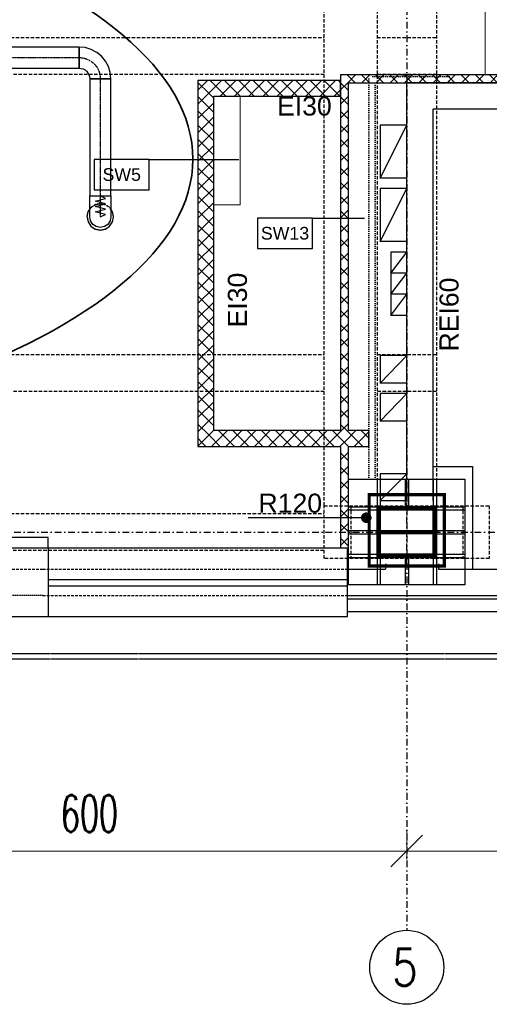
# Model space of a CAD drawing. Header units: centimetres. Extents: x -10729 to 144862, y -4437 to 43656.
# Tile 22 of 148: x 8294 to 8738, y 4553 to 5485. Entities that reach past the tile are written whole.
import ezdxf

# ---------------------------------------------------------------- set-up
doc = ezdxf.new("R2010")
doc.units = ezdxf.units.CM
doc.header["$LTSCALE"] = 0.1
doc.header["$PDMODE"] = 35
doc.header["$PDSIZE"] = 0.1
for name, pattern in [('CADVENT_CENTERLINE', [9.9, 7.4, -1, 0.5, -1]), ('CADVENT_HIDDEN', [0.8, 0.25, -0.55]), ('Kondygnacja  -0_5$0$DOT2', [3.175, 0, -3.175]), ('Kondygnacja  -0_5$0$HIDDEN', [9.525, 6.35, -3.175]), ('Kondygnacja  -0_5$0$HIDDEN2', [4.7625, 3.175, -1.5875]), ('Osie rzutów$0$DASHDOT2', [12.7, 6.35, -3.175, 0, -3.175])]:
    doc.linetypes.add(name, pattern=pattern)
doc.layers.get('0').update_dxf_attribs({"color": 8})
doc.layers.get('DEFPOINTS').update_dxf_attribs({"color": 8})
for name, color, linetype, lineweight in [('AU Strefa obsługiwana', 90, 'Continuous', 35), ('Kondygnacja  -0_5$0$ARCH_WIDOK', 8, 'Continuous', 13), ('Osie rzutów$0$ARCH_INFO_WYMIARY', 8, 'Continuous', 9)]:
    doc.layers.add(name, color=color, linetype=linetype, lineweight=lineweight)
for name, color, linetype in [('bgde-nawiewCEN', 7, 'Continuous'), ('bgde-nawiewEXP', 1, 'Continuous'), ('bgde-nawiewHIDDEN', 1, 'Continuous'), ('Kondygnacja  -0_5$0$ARCH_ELEMENTY_POWYŻEJ RZUTU', 8, 'Kondygnacja  -0_5$0$HIDDEN2'), ('Kondygnacja  -0_5$0$ARCH_GK', 8, 'Continuous'), ('Kondygnacja  -0_5$0$ARCH_INFO_ODPORNOŚĆ OGNIOWA', 8, 'Continuous'), ('Kondygnacja  -0_5$0$ARCH_INFO_OPISY_PRZEGRODY', 8, 'Continuous'), ('Kondygnacja  -0_5$0$ARCH_KONSTR_POWYŻEJ RZUTU', 8, 'Kondygnacja  -0_5$0$HIDDEN'), ('Kondygnacja  -0_5$0$ARCH_KONSTR_POWYŻEJ RZUTU_IST', 8, 'Kondygnacja  -0_5$0$HIDDEN2'), ('Kondygnacja  -0_5$0$ARCH_MUROWANE_IST', 8, 'Continuous'), ('Kondygnacja  -0_5$0$ARCH_NIEWIDOK_IST', 8, 'Kondygnacja  -0_5$0$HIDDEN'), ('Kondygnacja  -0_5$0$ARCH_OKŁADZINA', 8, 'Continuous'), ('Kondygnacja  -0_5$0$ARCH_OTWORY_WENTYLACJA_IST', 8, 'Continuous'), ('Kondygnacja  -0_5$0$ARCH_SŁUPY', 8, 'Continuous'), ('Kondygnacja  -0_5$0$ARCH_WIDOK_IST', 8, 'Continuous'), ('Kondygnacja  -0_5$0$ARCH_WYBURZENIA', 8, 'Kondygnacja  -0_5$0$DOT2'), ('Kondygnacja  -0_5$0$ARCH_ŚLUSARKA_DRZWI', 8, 'Continuous'), ('Kondygnacja  -0_5$0$ARCH_ŚLUSARKA_OKNA_IST', 8, 'Continuous'), ('Kondygnacja  -0_5$0$ARCH_ŻELBET_IST', 8, 'Continuous'), ('Osie rzutów$0$ARCH_INFO_OSIE_IST', 8, 'Osie rzutów$0$DASHDOT2'), ('Osie rzutów$0$ARCH_INFO_OSIE_OPISY_IST', 8, 'Continuous')]:
    doc.layers.add(name, color=color, linetype=linetype)
doc.layers.add('Kondygnacja  -0_5$0$ARCH_KONSTRUKCJA_NIEWIDOCZNA', color=8, linetype='Continuous', plot=False)
doc.layers.add('Kondygnacja  -0_5$0$ARCH_POMOCNICZE', color=8, linetype='Continuous', plot=False)
doc.styles.add('Kondygnacja  -0_5$0$Arial', font='ARIAL.TTF')
doc.styles.add('Kondygnacja  -0_5$0$Standard', font='txt')
doc.styles.add('Osie rzutów$0$ROMANS-250-CM', font='romans.shx', dxfattribs={"width": 0.8, "height": 50})
doc.styles.add('Osie rzutów$0$wymiary_cuprum', font='Romans.shx', dxfattribs={"width": 0.6})
doc.dimstyles.new('Kondygnacja  -0_5$0$ISO-25', dxfattribs={"dimtxt": 2.5, "dimasz": 2.5, "dimexe": 1.25, "dimexo": 0.625, "dimtad": 1, "dimtxsty": 'Kondygnacja  -0_5$0$Standard', "dimcen": 2.5, "dimadec": 0, "dimazin": 0, "dimtfac": 1, "dimtmove": 0, "dimatfit": 3, "dimfxl": 0, "dimarcsym": 0})
doc.dimstyles.new('Osie rzutów$0$ARCH_ CT', dxfattribs={"dimtxt": 20, "dimasz": 20, "dimexe": 12, "dimexo": 20, "dimgap": 5, "dimtad": 1, "dimdec": 1, "dimrnd": 0.5, "dimzin": 9, "dimdsep": 46, "dimtxsty": 'Osie rzutów$0$wymiary_cuprum', "dimblk": 'Osie rzutów$0$_Oblique', "dimcen": 8, "dimdle": 12, "dimclrd": 256, "dimclre": 256, "dimclrt": 55, "dimadec": 1, "dimazin": 0, "dimtfac": 1, "dimtdec": 1, "dimtmove": 1, "dimatfit": 2, "dimldrblk": 'Osie rzutów$0$_Dot', "dimfxl": 0, "dimtolj": 1, "dimtzin": 0, "dimlwd": -1, "dimlwe": -1, "dimarcsym": 0})
pattern_1 = [(135, (5000, -9860), (-0.67351921, -0.67351921), [])]

# ---------------------------------------------------------------- blocks, each defined once
blk = doc.blocks.new('Osie rzutów$0$_Oblique')
at = {"color": 0, "linetype": 'ByBlock', "lineweight": -2}
blk.add_line((-0.5, -0.5), (0.5, 0.5), dxfattribs=at)
blk = doc.blocks.new('*D556')
at = {"layer": 'DEFPOINTS', "color": 0}
for p in [(8660, 4732.19), (9260, 4732.19), (9260, 4698.26)]:
    blk.add_point(p, dxfattribs=at)
at = {"layer": 'Osie rzutów$0$ARCH_INFO_WYMIARY'}
for p, q in [((8660, 4717.19), (8660, 4690.26)), ((9260, 4717.19), (9260, 4690.26)), ((8652, 4698.26), (9268, 4698.26))]:
    blk.add_line(p, q, dxfattribs=at)
at = {"layer": 'Osie rzutów$0$ARCH_INFO_WYMIARY', "xscale": 30, "yscale": 30, "zscale": 30, "rotation": 180}
blk.add_blockref('Osie rzutów$0$_Oblique', (8660, 4698.26), dxfattribs=at)
at = {"layer": 'Osie rzutów$0$ARCH_INFO_WYMIARY', "xscale": 30, "yscale": 30, "zscale": 30}
blk.add_blockref('Osie rzutów$0$_Oblique', (9260, 4698.26), dxfattribs=at)
at = {"layer": 'Osie rzutów$0$ARCH_INFO_WYMIARY', "color": 55, "insert": (8960, 4733.76), "char_height": 35, "attachment_point": 5, "style": 'Osie rzutów$0$wymiary_cuprum'}
blk.add_mtext('\\A1;600', dxfattribs=at)
blk = doc.blocks.new('Osie rzutów$0$_Dot')
at = {"color": 0, "linetype": 'ByBlock', "lineweight": -2}
blk.add_line((-0.5, 0), (-1, 0), dxfattribs=at)
at = {"color": 0, "linetype": 'ByBlock', "const_width": 0.5}
blk.add_lwpolyline([(-0.25, 0, 1), (0.25, 0, 1)], format="xyb", close=True, dxfattribs=at)
blk = doc.blocks.new('*D557')
at = {"layer": 'DEFPOINTS', "color": 0}
for p in [(8060, 4732.19), (8660, 4732.19), (8660, 4698.26)]:
    blk.add_point(p, dxfattribs=at)
at = {"layer": 'Osie rzutów$0$ARCH_INFO_WYMIARY'}
for p, q in [((8060, 4717.19), (8060, 4690.26)), ((8660, 4717.19), (8660, 4690.26)), ((8052, 4698.26), (8668, 4698.26))]:
    blk.add_line(p, q, dxfattribs=at)
at = {"layer": 'Osie rzutów$0$ARCH_INFO_WYMIARY', "xscale": 30, "yscale": 30, "zscale": 30, "rotation": 180}
blk.add_blockref('Osie rzutów$0$_Oblique', (8060, 4698.26), dxfattribs=at)
at = {"layer": 'Osie rzutów$0$ARCH_INFO_WYMIARY', "xscale": 30, "yscale": 30, "zscale": 30}
blk.add_blockref('Osie rzutów$0$_Oblique', (8660, 4698.26), dxfattribs=at)
at = {"layer": 'Osie rzutów$0$ARCH_INFO_WYMIARY', "color": 55, "insert": (8360, 4733.76), "char_height": 35, "attachment_point": 5, "style": 'Osie rzutów$0$wymiary_cuprum'}
blk.add_mtext('\\A1;600', dxfattribs=at)
blk = doc.blocks.new('Kondygnacja  -0_5$0$_Dot')
at = {"color": 0, "linetype": 'ByBlock', "lineweight": -2}
blk.add_line((-0.5, 0), (-1, 0), dxfattribs=at)
at = {"color": 0, "linetype": 'ByBlock', "const_width": 0.5}
blk.add_lwpolyline([(-0.25, 0, 1), (0.25, 0, 1)], format="xyb", close=True, dxfattribs=at)
blk = doc.blocks.new('Kondygnacja  -0_5$0$A$C2408012F')
at = {"layer": 'Kondygnacja  -0_5$0$ARCH_ŻELBET_IST', "ltscale": 4}
for p, q in [((8640, 4970), (8640, 4965)), ((8690, 4970), (8690, 4965)), ((8604, 4965), (8640, 4965)), ((8690, 4965), (9240, 4965)), ((8604, 4940), (9467, 4940)), ((8604, 4937), (9467, 4937)), ((8604, 4925), (9467, 4925))]:
    blk.add_line(p, q, dxfattribs=at)
blk = doc.blocks.new('Kondygnacja  -0_5$0$słup 100x110')
at = {"layer": 'Kondygnacja  -0_5$0$ARCH_SŁUPY', "lineweight": 30}
h = blk.add_hatch(dxfattribs=at)
h.set_pattern_fill('ANSI31', color=256, scale=0.3, angle=90, style=0)
h.set_pattern_definition(pattern_1)
h.paths.add_polyline_path([(25, 25), (25, 28), (-25, 28), (-25, 25)])
h = blk.add_hatch(dxfattribs=at)
h.set_pattern_fill('ANSI31', color=256, scale=0.3, angle=90, style=0)
h.set_pattern_definition(pattern_1)
h.paths.add_polyline_path([(-21, 25), (-24, 25), (-24, -25), (-21, -25)])
h = blk.add_hatch(dxfattribs=at)
h.set_pattern_fill('ANSI31', color=256, scale=0.3, angle=90, style=0)
h.set_pattern_definition(pattern_1)
h.paths.add_polyline_path([(1.5, 25), (-1.5, 25), (-1.5, -25), (1.5, -25)])
h = blk.add_hatch(dxfattribs=at)
h.set_pattern_fill('ANSI31', color=256, scale=0.3, angle=90, style=0)
h.set_pattern_definition(pattern_1)
h.paths.add_polyline_path([(24, 25), (21, 25), (21, -25), (24, -25)])
h = blk.add_hatch(dxfattribs=at)
h.set_pattern_fill('ANSI31', color=256, scale=0.3, angle=90, style=0)
h.set_pattern_definition(pattern_1)
h.paths.add_polyline_path([(25, -28), (25, -25), (-25, -25), (-25, -28)])
at = {"layer": 'Kondygnacja  -0_5$0$ARCH_KONSTRUKCJA_NIEWIDOCZNA'}
blk.add_lwpolyline([(-50, 55), (50, 55), (50, -55), (-50, -55)], close=True, dxfattribs=at)
for points in [[(-24, 28), (-24, 55)], [(-21, 28), (-21, 55)], [(-1.5, 28), (-1.5, 55)], [(1.5, 28), (1.5, 55)], [(21, 28), (21, 55)], [(24, 28), (24, 55)], [(-50, 28), (-25, 28)], [(25, 28), (50, 28)], [(-50, 25), (-25, 25)], [(25, 25), (50, 25)], [(-50, 1.5), (-24, 1.5)], [(24, 1.49), (50, 1.49)], [(-50, -1.5), (-24, -1.5)], [(24, -1.5), (50, -1.5)], [(-50, -25), (-25, -25)], [(25, -25), (50, -25)], [(-50, -28), (-25, -28)], [(-24, -55), (-24, -28)], [(-21, -55), (-21, -28)], [(-1.5, -55), (-1.5, -28)], [(1.5, -55), (1.5, -28)], [(21, -55), (21, -28)], [(24, -55), (24, -28)], [(25, -28), (50, -28)]]:
    blk.add_lwpolyline(points, dxfattribs=at)
at = {"layer": 'Kondygnacja  -0_5$0$ARCH_SŁUPY', "lineweight": 30}
for p, q in [((-1.5, -25), (-1.5, 25)), ((1.5, 25), (1.5, -25))]:
    blk.add_line(p, q, dxfattribs=at)
at = {"layer": 'Kondygnacja  -0_5$0$ARCH_SŁUPY', "const_width": 3}
blk.add_lwpolyline([(-35.5, -35.5), (-35.5, 35.5), (32, 35.5), (32, -35.5)], close=True, dxfattribs=at)
at = {"layer": 'Kondygnacja  -0_5$0$ARCH_SŁUPY', "lineweight": 30}
for points in [[(-25, 25), (-25, 28), (25, 28), (25, 25)], [(-25, -28), (-25, -25), (25, -25), (25, -28)]]:
    blk.add_lwpolyline(points, close=True, dxfattribs=at)
for points in [[(-24, 25), (-24, -25)], [(-21, -25), (-21, 25)], [(21, 25), (21, -25)], [(24, -25), (24, 25)]]:
    blk.add_lwpolyline(points, dxfattribs=at)
blk = doc.blocks.new('Kondygnacja  -0_5$0$konstrukcja istniejąca -0.5')
at = {"layer": 'Kondygnacja  -0_5$0$ARCH_KONSTR_POWYŻEJ RZUTU_IST', "ltscale": 10}
for p, q in [((8632, 6175), (8632, 5025)), ((7538, 5017.5), (8581.55, 5017.5)), ((8581.55, 4982.5), (7538, 4982.5))]:
    blk.add_line(p, q, dxfattribs=at)
for points in [[(8582, 5025), (8582, 6175)], [(8688, 6175), (8688, 5025)], [(7538, 5467.89), (8582, 5467.89)], [(8632, 5467.89), (8688, 5467.89)], [(8582, 5432.89), (7538, 5432.89)], [(8688, 5432.89), (8632, 5432.89)], [(7538, 5167.89), (8582, 5167.89)], [(8632, 5167.89), (8688, 5167.89)], [(8582, 5132.89), (7538, 5132.89)], [(8688, 5132.89), (8632, 5132.89)], [(8738, 4975), (8582, 4975), (8582, 5025), (8738, 5025), (8738, 4975)]]:
    blk.add_lwpolyline(points, dxfattribs=at)
at = {"layer": 'Kondygnacja  -0_5$0$ARCH_KONSTR_POWYŻEJ RZUTU_IST', "ltscale": 10, "elevation": 0}
for points in [[(8607, 5025), (8607, 4975)], [(8713, 5025), (8713, 4975)]]:
    blk.add_lwpolyline(points, dxfattribs=at)
blk = doc.blocks.new('Osie rzutów')
at = {"layer": 'Osie rzutów$0$ARCH_INFO_OSIE_IST', "ltscale": 10}
for p, q in [((8660, 12510), (8660, 4623.26)), ((8660, 4970), (8660, 5030)), ((4436.04, 5000), (15156.54, 5000)), ((8690, 5000), (8630, 5000))]:
    blk.add_line(p, q, dxfattribs=at)
at = {"layer": 'Osie rzutów$0$ARCH_INFO_OSIE_OPISY_IST'}
blk.add_circle((8660, 4588.26), 35, dxfattribs=at)
at = {"layer": 'Osie rzutów$0$ARCH_INFO_OSIE_OPISY_IST', "style": 'Osie rzutów$0$ROMANS-250-CM', "width": 0.8}
blk.add_text('5', height=35, dxfattribs=at).set_placement((8646.23, 4570.86))
at = {"layer": 'Osie rzutów$0$ARCH_INFO_WYMIARY'}
for base, p1, p2, picture, middle in [((8660, 4698.26), (8060, 4732.19), (8660, 4732.19), '*D557', (8360, 4733.76)), ((9260, 4698.26), (8660, 4732.19), (9260, 4732.19), '*D556', (8960, 4733.76))]:
    dim = blk.add_linear_dim(base=base, p1=p1, p2=p2, dimstyle='Osie rzutów$0$ARCH_ CT', override={"dimtxt": 35, "dimasz": 30, "dimexe": 8, "dimexo": 15, "dimgap": 18, "dimdle": 8}, dxfattribs=at)
    dim.commit()
    dim.dimension.update_dxf_attribs({"geometry": picture, "text_midpoint": middle})

msp = doc.modelspace()

# ---------------------------------------------------------------- hatches: boundary and pattern name
at = {"layer": 'Kondygnacja  -0_5$0$ARCH_GK', "linetype": 'Continuous', "lineweight": -3}
h = msp.add_hatch(dxfattribs=at)
h.set_pattern_fill('ANSI37', color=256, scale=3, angle=-360, style=0)
h.paths.add_polyline_path([(9915, 5425), (9922.5, 5432.5), (8597.5, 5432.5), (8605, 5425)], flags=0)
h = msp.add_hatch(dxfattribs=at)
h.set_pattern_fill('ANSI37', color=256, scale=3, angle=-360, style=0)
h.paths.add_polyline_path([(8605, 5425), (8597.5, 5432.5), (8597.5, 5096), (8601.25, 5088.5), (8605, 5096)], flags=0)
h.paths.add_polyline_path([(8605, 5081), (8601.25, 5088.5), (8597.5, 5081), (8597.5, 4985), (8605, 4985)], flags=0)
h = msp.add_hatch(dxfattribs=at)
h.set_pattern_fill('ANSI37', color=256, scale=3, angle=-360, style=0)
h.paths.add_polyline_path([(8470, 5427.5), (8470, 5416.25), (8477.5, 5412.5), (8597.5, 5412.5), (8597.5, 5427.5)], flags=0)
h.paths.add_polyline_path([(8462.5, 5427.5), (8462.5, 5412.5), (8470, 5416.25), (8470, 5427.5)])
h = msp.add_hatch(dxfattribs=at)
h.set_pattern_fill('ANSI37', color=256, scale=3, angle=-360, style=0)
h.paths.add_polyline_path([(8477.5, 5412.5), (8470, 5416.25), (8462.5, 5412.5), (8462.5, 5081), (8477.5, 5096)], flags=0)
h = msp.add_hatch(dxfattribs=at)
h.set_pattern_fill('ANSI37', color=256, scale=3, style=0)
h.paths.add_polyline_path([(8624, 5081), (8624, 5096), (8605, 5096), (8601.25, 5088.5), (8605, 5081)], flags=0)
h.paths.add_polyline_path([(8597.5, 5081), (8601.25, 5088.5), (8597.5, 5096), (8477.5, 5096), (8462.5, 5081)], flags=0)

# ---------------------------------------------------------------- linework, layer by layer
at = {"layer": 'AU Strefa obsługiwana', "extrusion": (0, 0, -1)}
msp.add_ellipse((7612.646, 5352.877), major_axis=(845.197, 0), ratio=0.3571085, dxfattribs=at)
at = {"layer": 'bgde-nawiewCEN', "linetype": 'CADVENT_CENTERLINE', "ltscale": 0.06}
for p, q in [((8216.256, 5448.931), (8350.3, 5448.931)), ((8370.3, 5428.931), (8370.3, 5318.159)), ((8370.3, 5318.159), (8370.3, 5316.296)), ((8370.3, 5316.296), (8370.3, 5311.204)), ((8370.3, 5311.204), (8370.3, 5308.435)), ((8370.3, 5308.435), (8370.3, 5306.091)), ((8370.3, 5306.091), (8370.3, 5304.137)), ((8370.3, 5304.137), (8370.3, 5302.537)), ((8370.3, 5302.537), (8370.3, 5301.256)), ((8370.3, 5301.256), (8370.3, 5300.258)), ((8370.3, 5300.258), (8370.3, 5299.508)), ((8370.3, 5299.508), (8370.3, 5298.971)), ((8370.3, 5298.971), (8370.3, 5298.611)), ((8370.3, 5298.611), (8370.3, 5298.392)), ((8370.3, 5298.392), (8370.3, 5298.28)), ((8370.3, 5298.28), (8370.3, 5298.233))]:
    msp.add_line(p, q, dxfattribs=at)
at = {"layer": 'bgde-nawiewCEN', "linetype": 'CADVENT_CENTERLINE', "ltscale": 0.06, "extrusion": (0, 0, -1)}
msp.add_arc((-8350.3, 5428.931), 20, 90, 180, dxfattribs=at)
at = {"layer": 'bgde-nawiewEXP', "linetype": 'Continuous'}
for points in [[(8216.256, 5438.931), (8350.3, 5438.931), (8350.3, 5458.931), (8216.256, 5458.931), (8216.256, 5439.692)], [(8350.3, 5438.931), (8352.251, 5438.739), (8354.127, 5438.169), (8355.855, 5437.245), (8357.371, 5436.002), (8358.614, 5434.486), (8359.539, 5432.758), (8360.108, 5430.882), (8360.3, 5428.931), (8380.3, 5428.931), (8379.723, 5434.783), (8378.016, 5440.411), (8375.244, 5445.598), (8371.513, 5450.144), (8366.967, 5453.875), (8361.78, 5456.647), (8356.152, 5458.354), (8350.3, 5458.931), (8350.3, 5439.692)], [(8360.3, 5318.159), (8380.3, 5318.159), (8380.3, 5428.931), (8360.3, 5428.931)], [(8360.3, 5298.233), (8360.3, 5318.159), (8380.3, 5318.159), (8380.3, 5298.233), (8379.539, 5294.406), (8377.371, 5291.162), (8374.127, 5288.994), (8370.3, 5288.233), (8366.473, 5288.994), (8363.229, 5291.162), (8361.061, 5294.406)]]:
    msp.add_lwpolyline(points, close=True, dxfattribs=at)
at = {"layer": 'bgde-nawiewEXP'}
msp.add_lwpolyline([(8370.3, 5298.233), (8375.3, 5300.355), (8365.3, 5302.882), (8375.3, 5305.394), (8365.3, 5307.914), (8375.3, 5310.458), (8365.3, 5312.984), (8375.3, 5315.521), (8370.3, 5318.159)], dxfattribs=at)
at = {"layer": 'bgde-nawiewEXP', "linetype": 'Continuous'}
for points in [[(8357.8, 5298.233), (8358.751, 5293.449), (8361.461, 5289.394), (8365.516, 5286.684), (8370.3, 5285.733), (8375.083, 5286.684), (8379.139, 5289.394), (8381.848, 5293.449), (8382.8, 5298.233), (8381.848, 5303.017), (8380.3, 5305.334)], [(8357.8, 5298.233), (8358.751, 5303.017), (8360.3, 5305.334)]]:
    msp.add_lwpolyline(points, dxfattribs=at)
at = {"layer": 'bgde-nawiewHIDDEN', "linetype": 'CADVENT_HIDDEN'}
for points in [[(8357.8, 5298.233), (8358.751, 5293.449), (8361.461, 5289.394), (8365.516, 5286.684), (8370.3, 5285.733), (8375.083, 5286.684), (8379.139, 5289.394), (8381.848, 5293.449), (8382.8, 5298.233), (8381.848, 5303.017), (8379.139, 5307.072), (8375.083, 5309.781), (8370.3, 5310.733), (8365.516, 5309.781), (8361.461, 5307.072), (8360.3, 5305.334)], [(8357.8, 5298.233), (8358.751, 5303.017), (8361.461, 5307.072), (8365.516, 5309.781), (8370.3, 5310.733), (8375.083, 5309.781), (8379.139, 5307.072), (8380.3, 5305.334)]]:
    msp.add_lwpolyline(points, dxfattribs=at)
at = {"layer": 'Kondygnacja  -0_5$0$ARCH_ELEMENTY_POWYŻEJ RZUTU', "ltscale": 4}
msp.add_line((8316, 4940), (7804, 4940), dxfattribs=at)
at = {"layer": 'Kondygnacja  -0_5$0$ARCH_GK', "linetype": 'Continuous', "lineweight": -3}
for p, q in [((9922.5, 5432.5), (8597.5, 5432.5)), ((8597.5, 5432.5), (8597.5, 5096)), ((8655, 5432.5), (8665, 5432.5)), ((8462.5, 5427.5), (8597.5, 5427.5)), ((8462.5, 5427.5), (8462.5, 5412.5)), ((8597.5, 5412.5), (8597.5, 5427.5)), ((8605, 5425), (9915, 5425)), ((8605, 5096), (8605, 5425)), ((8462.5, 5412.5), (8462.5, 5412.5)), ((8462.5, 5412.5), (8462.5, 5081)), ((8477.5, 5412.5), (8597.5, 5412.5)), ((8477.5, 5096), (8477.5, 5412.5)), ((8597.5, 5096), (8477.5, 5096)), ((8624, 5096), (8605, 5096)), ((8624, 5081), (8624, 5096)), ((8462.5, 5081), (8597.5, 5081)), ((8597.5, 5081), (8597.5, 4985)), ((8605, 5081), (8624, 5081)), ((8605, 4985), (8605, 5081)), ((8597.5, 4985), (8605, 4985))]:
    msp.add_line(p, q, dxfattribs=at)
at = {"layer": 'Kondygnacja  -0_5$0$ARCH_INFO_OPISY_PRZEGRODY'}
for points in [[(8364.556, 5323.818), (8416.556, 5323.818), (8416.556, 5352.618), (8364.556, 5352.618), (8364.556, 5323.818)], [(8518.903, 5268.256), (8570.903, 5268.256), (8570.903, 5297.056), (8518.903, 5297.056), (8518.903, 5268.256)]]:
    msp.add_lwpolyline(points, close=True, dxfattribs=at)
for points in [[(8416.556, 5352.618), (8501.299, 5352.618)], [(8570.903, 5297.056), (8620.113, 5297.056)]]:
    msp.add_lwpolyline(points, dxfattribs=at)
at = {"layer": 'Kondygnacja  -0_5$0$ARCH_MUROWANE_IST', "ltscale": 4}
for p, q in [((8660, 5055), (8635, 5055)), ((8635, 5030), (8660, 5055)), ((8635, 5055), (8635, 5030)), ((8660, 5030), (8660, 5055)), ((8635, 5030), (8660, 5030)), ((8604, 4937), (9467, 4937)), ((8604, 4925), (9467, 4925))]:
    msp.add_line(p, q, dxfattribs=at)
at = {"layer": 'Kondygnacja  -0_5$0$ARCH_NIEWIDOK_IST', "ltscale": 4}
for p, q in [((6260, 4965), (8316, 4965)), ((6260, 4965), (8316, 4965)), ((8316, 4965), (8604, 4965)), ((8316, 4940), (8604, 4940))]:
    msp.add_line(p, q, dxfattribs=at)
at = {"layer": 'Kondygnacja  -0_5$0$ARCH_NIEWIDOK_IST'}
for points in [[(8121.464, 4880), (9273, 4879.998), (9373, 4779.998), (9473, 4879.998), (9473, 4934.998)], [(8121.464, 4885), (9275.071, 4884.998), (9373, 4787.069), (9468, 4882.069), (9468, 4934.998)]]:
    msp.add_lwpolyline(points, dxfattribs=at)
at = {"layer": 'Kondygnacja  -0_5$0$ARCH_OKŁADZINA'}
msp.add_lwpolyline([(8685, 5062), (8722, 5062), (8722, 4965)], dxfattribs=at)
at = {"layer": 'Kondygnacja  -0_5$0$ARCH_OTWORY_WENTYLACJA_IST'}
for p, q in [((8660, 5265), (8645, 5265)), ((8645, 5265), (8645, 5205)), ((8645, 5245), (8660, 5265)), ((8660, 5245), (8645, 5245)), ((8645, 5225), (8660, 5245)), ((8660, 5225), (8645, 5225)), ((8645, 5205), (8660, 5225)), ((8660, 5205), (8645, 5205))]:
    msp.add_line(p, q, dxfattribs=at)
at = {"layer": 'Kondygnacja  -0_5$0$ARCH_WIDOK'}
msp.add_lwpolyline([(8734, 5676.5), (9819, 5676.5), (9820, 5432.5), (8734, 5432.5)], close=True, dxfattribs=at)
msp.add_lwpolyline([(8477.5, 5309.5), (8502.5, 5309.5), (8502.5, 5412.5)], dxfattribs=at)
at = {"layer": 'Kondygnacja  -0_5$0$ARCH_WIDOK_IST'}
for p, q in [((8316, 4985), (8604, 4985)), ((8604, 4920), (8604, 4985)), ((6260, 4920), (8321, 4920)), ((8316, 4920), (8604, 4920))]:
    msp.add_line(p, q, dxfattribs=at)
msp.add_lwpolyline([(8062, 4985), (8321, 4985), (8321, 4995), (8062, 4995)], close=True, dxfattribs=at)
at = {"layer": 'Kondygnacja  -0_5$0$ARCH_WYBURZENIA', "ltscale": 6}
for p, q in [((8624, 5050), (8624, 5431)), ((8700, 5431), (8624, 5431)), ((8700, 5425), (8700, 5431)), ((8630, 5050), (8630, 5425)), ((8700, 5425), (8630, 5425))]:
    msp.add_line(p, q, dxfattribs=at)
at = {"layer": 'Kondygnacja  -0_5$0$ARCH_ŚLUSARKA_DRZWI'}
msp.add_lwpolyline([(8321, 4985), (8321, 4920)], dxfattribs=at)
at = {"layer": 'Kondygnacja  -0_5$0$ARCH_ŚLUSARKA_OKNA_IST'}
for p, q in [((8604, 4955), (8321, 4955)), ((8604, 4949), (8321, 4949))]:
    msp.add_line(p, q, dxfattribs=at)
at = {"layer": 'Kondygnacja  -0_5$0$ARCH_ŻELBET_IST', "ltscale": 4}
for p, q in [((8660, 5030), (8660, 5425)), ((9860, 5425), (8660, 5425)), ((8685, 5030), (8685, 5400)), ((9240, 5400), (8685, 5400)), ((8660, 5385), (8635, 5385)), ((8635, 5335), (8660, 5385)), ((8635, 5385), (8635, 5335)), ((8660, 5335), (8635, 5335)), ((8660, 5325), (8635, 5325)), ((8635, 5275), (8660, 5325)), ((8635, 5325), (8635, 5275)), ((8660, 5275), (8635, 5275)), ((8660, 5167), (8635, 5167)), ((8635, 5141), (8660, 5167)), ((8635, 5167), (8635, 5141)), ((8660, 5141), (8635, 5141)), ((8660, 5131), (8635, 5131)), ((8635, 5105), (8660, 5131)), ((8635, 5131), (8635, 5105)), ((8660, 5105), (8635, 5105)), ((8640, 4970), (8640, 4965)), ((8690, 4970), (8690, 4965)), ((8604, 4925), (8604, 4965)), ((8604, 4965), (8640, 4965)), ((8690, 4965), (9240, 4965)), ((8604, 4940), (9467, 4940))]:
    msp.add_line(p, q, dxfattribs=at)

# ---------------------------------------------------------------- block references
at = {"layer": 'Kondygnacja  -0_5$0$ARCH_KONSTR_POWYŻEJ RZUTU'}
msp.add_blockref('Kondygnacja  -0_5$0$konstrukcja istniejąca -0.5', (0, 0), dxfattribs=at)
at = {"layer": 'Kondygnacja  -0_5$0$ARCH_POMOCNICZE'}
msp.add_blockref('Kondygnacja  -0_5$0$A$C2408012F', (0, 0), dxfattribs=at)
at = {"layer": 'Kondygnacja  -0_5$0$ARCH_SŁUPY', "rotation": 270}
msp.add_blockref('Kondygnacja  -0_5$0$słup 100x110', (8660, 5000), dxfattribs=at)
at = {"layer": 'Osie rzutów$0$ARCH_INFO_OSIE_OPISY_IST'}
msp.add_blockref('Osie rzutów', (0, 0), dxfattribs=at)

# ---------------------------------------------------------------- texts
at = {"layer": 'Kondygnacja  -0_5$0$ARCH_INFO_ODPORNOŚĆ OGNIOWA', "char_height": 18, "attachment_point": 5, "style": 'Kondygnacja  -0_5$0$Arial'}
for s, insert, width in [('\\PEI30', (8563.2, 5417.969), 202.39715), ('\\PR120', (8549.896, 5042.248), 53.33252)]:
    msp.add_mtext(s, dxfattribs=dict(at, insert=insert, width=width))
at = {"layer": 'Kondygnacja  -0_5$0$ARCH_INFO_ODPORNOŚĆ OGNIOWA', "char_height": 18, "attachment_point": 5, "rotation": 90, "style": 'Kondygnacja  -0_5$0$Arial'}
for s, insert, width in [('\\PEI30', (8485.032, 5219.549), 202.39715), ('\\PREI60', (8685.047, 5205.832), 53.33252)]:
    msp.add_mtext(s, dxfattribs=dict(at, insert=insert, width=width))
at = {"layer": 'Kondygnacja  -0_5$0$ARCH_INFO_OPISY_PRZEGRODY', "char_height": 12, "width": 52, "attachment_point": 5, "style": 'Kondygnacja  -0_5$0$Arial'}
for s, insert in [('SW5', (8390.556, 5338.218)), ('SW13', (8544.903, 5282.656))]:
    msp.add_mtext(s, dxfattribs=dict(at, insert=insert))

# ---------------------------------------------------------------- leaders
at = {"layer": 'Kondygnacja  -0_5$0$ARCH_INFO_ODPORNOŚĆ OGNIOWA'}
msp.add_leader([(8621.728, 5013.61), (8584.479, 5013.61), (8510.131, 5013.61)], dimstyle='Kondygnacja  -0_5$0$ISO-25', override={"dimscale": 5, "dimasz": 2, "dimtad": 0, "dimldrblk": 'Kondygnacja  -0_5$0$_Dot'}, dxfattribs=at)

doc.saveas('drawing.dxf')
